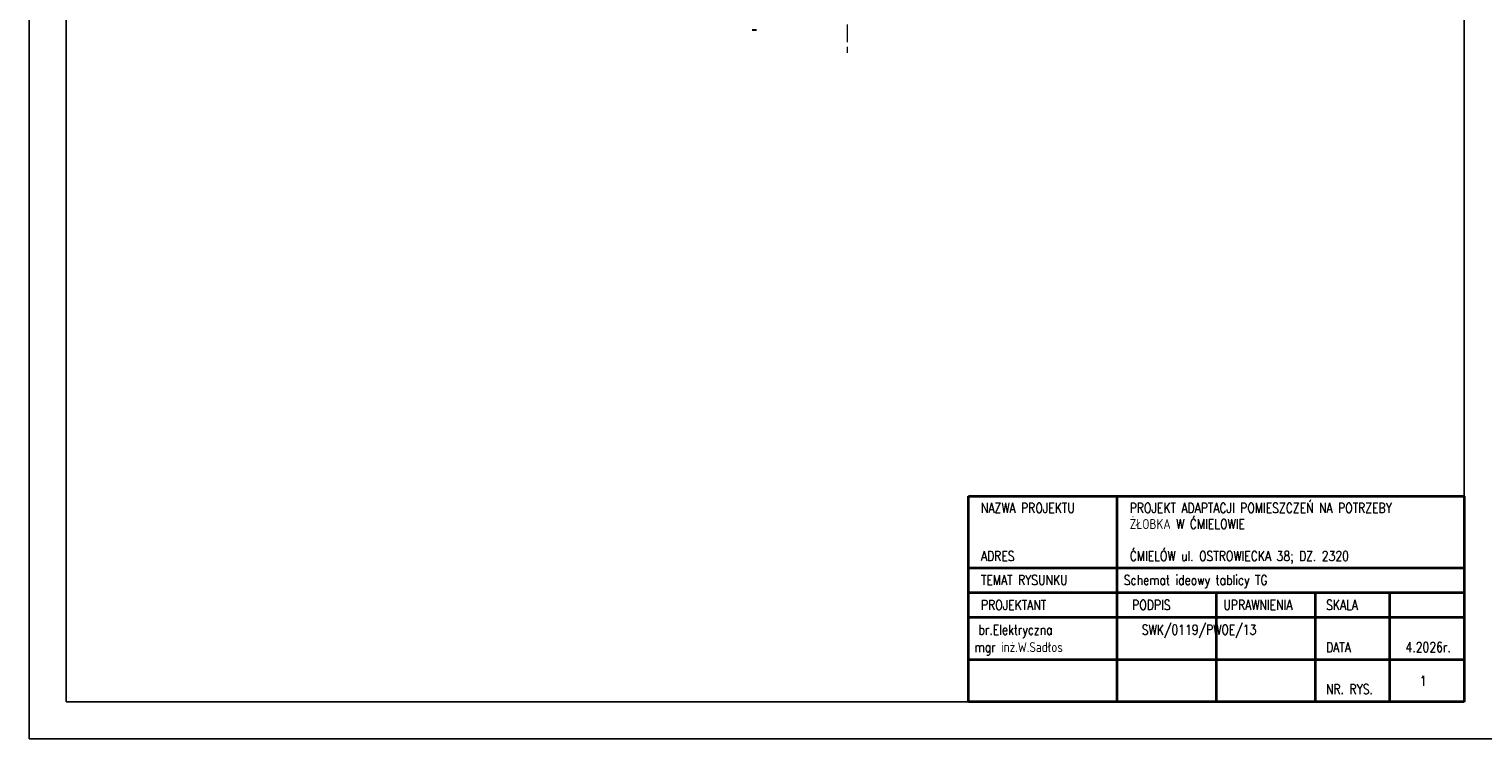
# Model space of a CAD drawing. Header units: centimetres. Extents: x 13830 to 21000, y -2970 to 2970.
# Tile 1 of 7: x 13830 to 16762, y -1230 to 200. Entities that reach past the tile are written whole.
import ezdxf
from ezdxf.enums import TextEntityAlignment as Align

# ---------------------------------------------------------------- set-up
doc = ezdxf.new("R2010")
doc.units = ezdxf.units.CM
doc.header["$MEASUREMENT"] = 0
doc.linetypes.add('ACAD_ISO02W100', pattern=[15, 12, -3])
doc.layers.get('defpoints').update_dxf_attribs({"color": 6})
for name, color, linetype, lineweight in [('elektr.', 86, 'Continuous', 30), ('linia widokowa', 3, 'Continuous', 35), ('opisy', 1, 'Continuous', 18), ('Przerywana', 252, 'ACAD_ISO02W100', 9)]:
    doc.layers.add(name, color=color, linetype=linetype, lineweight=lineweight)
doc.styles.get("Standard").update_dxf_attribs({"font": 'romanc.shx', "width": 0.8})

msp = doc.modelspace()

# ---------------------------------------------------------------- linework, layer by layer
at = {"layer": 'defpoints'}
for points in [[(13830, -1230), (13830, 2970), (16800, 2970), (16800, -1230)], [(13905, -1155), (13905, 2895), (16725, 2895), (16725, -1155)]]:
    msp.add_lwpolyline(points, close=True, dxfattribs=at)
at = {"layer": 'elektr.'}
msp.add_line((15288.8, 199), (15297.4, 199), dxfattribs=at)
at = {"layer": 'linia widokowa'}
for p, q in [((15725, -740.6), (16725, -740.6)), ((15725, -1155), (15725, -740.6)), ((16025, -1155), (16025, -740.6)), ((16725, -740.6), (16725, -1155)), ((15725, -885), (16725, -885)), ((15725, -935), (16725, -935)), ((16225, -1155), (16225, -935)), ((16425, -1155), (16425, -935)), ((16575, -1155), (16575, -935)), ((15725, -985), (16725, -985)), ((15725, -1070), (16725, -1070)), ((16725, -1155), (15725, -1155))]:
    msp.add_line(p, q, dxfattribs=at)
at = {"layer": 'Przerywana', "ltscale": 3}
msp.add_line((15479.9, 2414.8), (15479.9, 152.6), dxfattribs=at)

# ---------------------------------------------------------------- texts
at = {"layer": 'opisy', "width": 0.8}
for s, p in [('NAZWA PROJEKTU', (15750, -774.6)), ('PROJEKT ADAPTACJI POMIESZCZEŃ NA POTRZEBY', (16050, -774.6)), ('ŻŁOBKA W ĆMIELOWIE', (16050, -807)), ('ĆMIELÓW ul. OSTROWIECKA 38; DZ. 2320', (16050, -871.4)), ('ADRES', (15750, -871.4)), ('TEMAT RYSUNKU', (15750, -919.8)), ('Schemat ideowy tablicy TG', (16038, -919.8)), ('PROJEKTANT', (15750, -970.1)), ('PODPIS', (16055, -970)), ('UPRAWNIENIA', (16239, -970)), ('SKALA', (16446, -970)), ('br.Elektryczna              SWK/0119/PWOE/13', (15745, -1020)), ('mgr inż.W.Sadłos               ', (15737, -1055)), ('DATA', (16446, -1055.4)), ('1', (16634.9, -1123.1)), ('NR. RYS.', (16446, -1139.8))]:
    msp.add_text(s, height=20, dxfattribs=at).set_placement(p)
msp.add_text('4.2026r.', height=20, dxfattribs=at).set_placement((16652, -1055), align=Align.CENTER)

doc.saveas('drawing.dxf')
